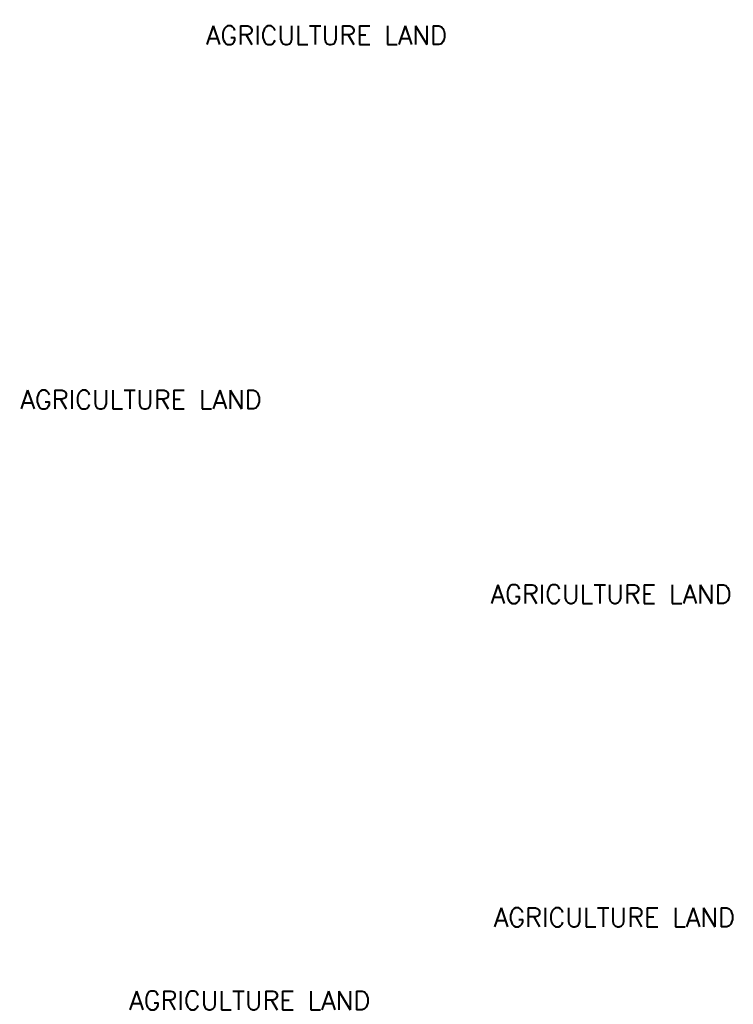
# Model space of a CAD drawing. Header units: metres. Extents: x -46051 to -13612, y -94 to 20642.
# Tile 10 of 22: x -34641 to -32357, y 7282 to 10433. Entities that reach past the tile are written whole.
import ezdxf

# ---------------------------------------------------------------- set-up
doc = ezdxf.new("R2010")
doc.units = ezdxf.units.M
doc.header["$LTSCALE"] = 1.5
doc.styles.get("Standard").update_dxf_attribs({"font": 'romans.shx'})

msp = doc.modelspace()

# ---------------------------------------------------------------- texts
at = {"color": 0, "char_height": 60, "attachment_point": 9}
for insert in [(-33273.65, 10352.78), (-33867.36, 9186.9), (-32362.72, 8564.47), (-32352.38, 7530.11), (-33519.32, 7264.21)]:
    msp.add_mtext('\\PAGRICULTURE LAND', dxfattribs=dict(at, insert=insert))

doc.saveas('drawing.dxf')
